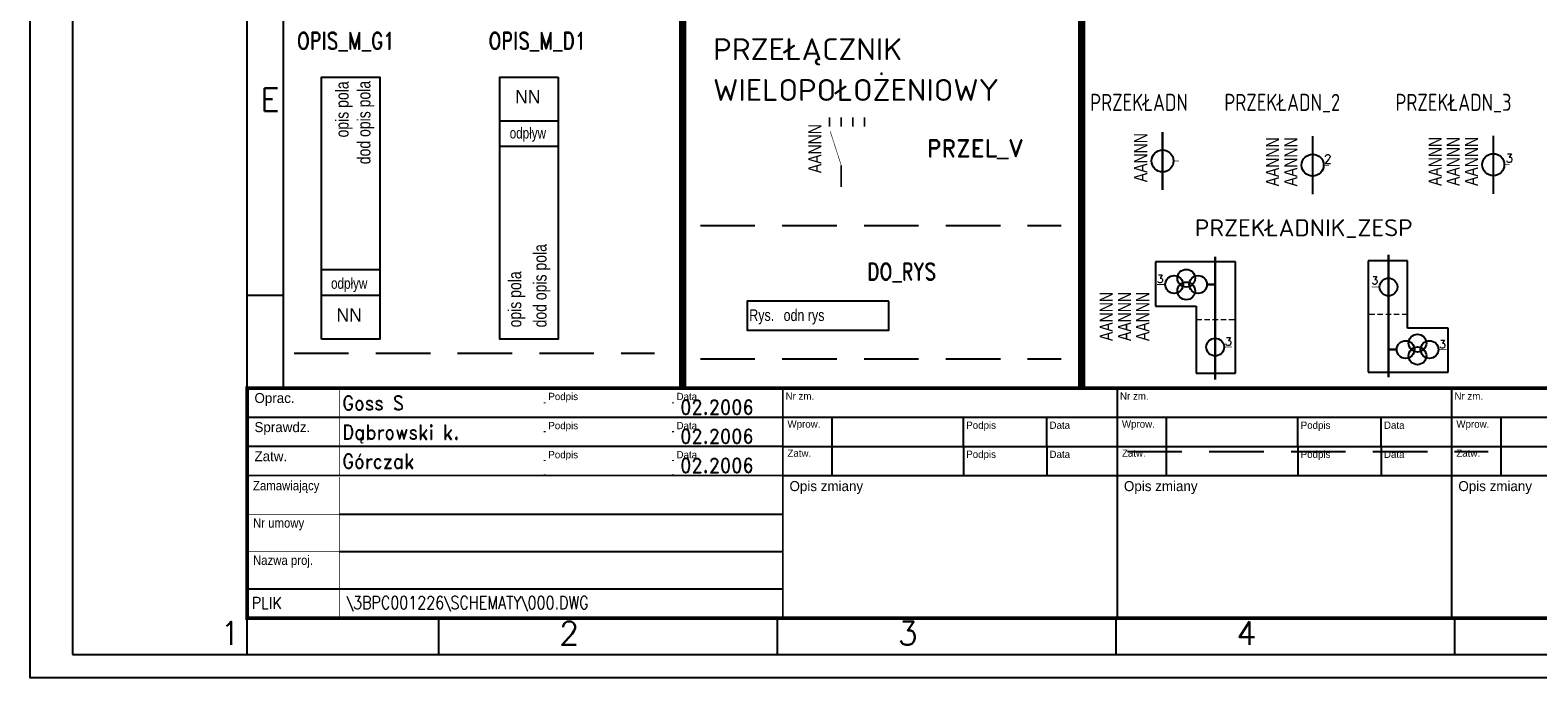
# Model space of a CAD drawing. Header units: millimetres. Extents: x 947 to 1808, y 151 to 525.
# Tile 14 of 27: x 1388 to 1596, y 151 to 240. Entities that reach past the tile are written whole.
import ezdxf
from ezdxf.enums import TextEntityAlignment as Align

# ---------------------------------------------------------------- set-up
doc = ezdxf.new("R2010")
doc.units = ezdxf.units.MM
doc.header["$LTSCALE"] = 15
doc.linetypes.add('DASHED', pattern=[0.75, 0.5, -0.25])
doc.linetypes.add('DOT2', pattern=[0.125, 0, -0.125])
doc.layers.add('KKS_1', color=7, linetype='Continuous', lineweight=5)
doc.layers.add('Przerywana', color=7, linetype='DASHED', lineweight=13)
doc.styles.add('ADESK1', font='romans', dxfattribs={"bigfont": 'bigfont'})
doc.styles.add('ROMAND', font='romand.shx')

# ---------------------------------------------------------------- blocks, each defined once
blk = doc.blocks.new('A3-grafiko')
at = {"color": 5, "linetype": 'Continuous'}
for p, q in [((24, 0), (24, 287)), ((29, 36.6), (29, 282))]:
    blk.add_line(p, q, dxfattribs=at)
at = {"color": 5}
for p, q in [((29, 49.32), (24, 49.32)), ((50.33, 5), (50.33, 0)), ((96.91, 5), (96.91, 0)), ((143.5, 5), (143.5, 0)), ((143.5, 5), (143.5, 0.53)), ((190.09, 5), (190.09, 0))]:
    blk.add_line(p, q, dxfattribs=at)
at = {"linetype": 'DOT2'}
for p, q in [((64.92, 36.6), (64.92, 24.6)), ((82.55, 36.6), (82.55, 24.6))]:
    blk.add_line(p, q, dxfattribs=at)
for p, q in [((97.69, 32.6), (235.69, 32.6)), ((104.48, 28.6), (104.48, 32.6)), ((122.53, 28.6), (122.53, 32.6)), ((133.99, 28.6), (133.99, 32.6)), ((150.48, 28.6), (150.48, 32.6)), ((168.53, 28.6), (168.53, 32.6)), ((179.99, 28.6), (179.99, 32.6)), ((196.48, 28.6), (196.48, 32.6)), ((97.69, 28.6), (235.69, 28.6)), ((104.48, 24.6), (104.48, 28.6)), ((122.53, 28.6), (122.53, 24.6)), ((133.99, 28.6), (133.99, 24.6)), ((150.48, 24.6), (150.48, 28.6)), ((168.53, 28.6), (168.53, 24.6)), ((179.99, 28.6), (179.99, 24.6)), ((196.48, 24.6), (196.48, 28.6)), ((97.69, 24.6), (235.69, 24.6)), ((36.7, 19.26), (97.69, 19.26)), ((36.7, 14.13), (97.69, 14.13))]:
    blk.add_line(p, q)
at = {"color": 5, "linetype": 'Continuous'}
blk.add_lwpolyline([(0, 0), (410, 0), (410, 287), (0, 287)], close=True, dxfattribs=at)
at = {"const_width": 0.51}
blk.add_lwpolyline([(24, 5), (410, 5), (410, 36.6), (24, 36.6)], close=True, dxfattribs=at)
at = {"linetype": 'DOT2', "const_width": 0.102}
for points in [[(36.7, 36.6), (36.7, 24.6)], [(36.7, 24.4), (36.7, 9)], [(24, 19.26), (36.7, 19.26)], [(24, 14.13), (36.7, 14.13)], [(36.7, 9), (36.7, 5)]]:
    blk.add_lwpolyline(points, dxfattribs=at)
at = {"const_width": 0.255}
for points in [[(97.69, 36.6), (97.69, 5)], [(143.69, 36.6), (143.69, 5)], [(189.69, 36.6), (189.69, 5)], [(24, 32.6), (97.69, 32.6)], [(24, 28.6), (97.69, 28.6)], [(24, 24.6), (97.69, 24.6)], [(24, 9), (97.69, 9)]]:
    blk.add_lwpolyline(points, dxfattribs=at)
at = {"color": 5, "style": 'ADESK1'}
for s, p in [('E', (27.14, 74.66)), ('1', (21.7, 1.31)), ('2', (68.29, 1.31)), ('3', (114.87, 1.31)), ('4', (161.46, 1.31))]:
    blk.add_text(s, height=3.2, dxfattribs=at).set_placement(p, align=Align.CENTER)
for s, height, p in [('Oprac.', 1.376, (25.02, 34.56)), ('Podpis', 1, (65.44, 34.96)), ('Data', 1, (83.07, 34.96)), ('Nr zm.', 1, (98.07, 35.01)), ('Nr zm.', 1, (144.07, 35.01)), ('Nr zm.', 1, (190.07, 35.01)), ('Sprawdz.', 1.376, (25.02, 30.56)), ('Podpis', 1, (65.44, 30.96)), ('Data', 1, (83.07, 30.96)), ('Wprow.', 1, (98.33, 31.17)), ('Wprow.', 1, (98.33, 31.17)), ('Podpis', 1, (122.92, 31.01)), ('Data', 1, (134.37, 31.01)), ('Wprow.', 1, (144.33, 31.17)), ('Podpis', 1, (168.92, 31.01)), ('Data', 1, (180.37, 31.01)), ('Wprow.', 1, (190.33, 31.17)), ('Zatw.', 1.376, (25.02, 26.56)), ('Podpis', 1, (65.44, 26.96)), ('Data', 1, (83.07, 26.96)), ('Zatw.', 1, (98.33, 27.17)), ('Zatw.', 1, (98.33, 27.17)), ('Podpis', 1, (122.92, 27.01)), ('Data', 1, (134.37, 27.01)), ('Zatw.', 1, (144.33, 27.17)), ('Podpis', 1, (168.92, 27.01)), ('Data', 1, (180.37, 27.01)), ('Zatw.', 1, (190.33, 27.17)), ('Opis zmiany', 1.3762, (98.61, 22.45)), ('Opis zmiany', 1.3762, (144.61, 22.45)), ('Opis zmiany', 1.3762, (190.61, 22.45))]:
    blk.add_text(s, height=height).set_placement(p)
at = {"width": 0.9}
for s, p in [('Zamawiający', (24.82, 22.56)), ('Nr umowy', (24.82, 17.43)), ('Nazwa proj.', (24.82, 12.3))]:
    blk.add_text(s, height=1.3, dxfattribs=at).set_placement(p)
at = {"color": 5, "style": 'ROMAND', "width": 0.9}
blk.add_text('PLIK', height=1.6, dxfattribs=at).set_placement((24.63, 6.28))
at = {"color": 250, "style": 'ROMAND', "width": 0.9}
for tag, p, height in [('OPRACOWAŁ', (37.1, 33.56), 2), ('ZMIANA1', (109.38, 33.46), 2), ('ZMIANA2', (155.38, 33.46), 2), ('ZMIANA3', (201.38, 33.46), 2), ('RODZAJ_DOK', (249.47, 33.04), 2.24), ('BRANŻA', (290.24, 33.04), 2.24), ('NAZWA_ZAKŁADU', (375.8, 32.73), 2.24), ('DATA1', (83.57, 32.98), 2), ('OZN_DOK1', (326.14, 32.25), 2.24), ('SPRAWDZIŁ', (37.1, 29.56), 2), ('ZM1_WPROW', (104.85, 29.7), 2), ('DATA', (136.06, 29.29), 2), ('ZM2_WPROW', (150.85, 29.7), 2), ('DATA', (182.06, 29.29), 2), ('ZM3_WPROW', (196.85, 29.7), 2), ('DATA', (228.06, 29.29), 2), ('DATA2', (83.57, 28.98), 2), ('OZN_DOK2', (326.14, 28.41), 2.24), ('NAZWA_OBIEKTU', (375.8, 28.31), 2.24), ('ZATWIERDZIŁ', (37.1, 25.56), 2), ('DATA3', (83.57, 24.98), 2), ('ZM1_ZATW', (104.85, 25.7), 2), ('DATA', (136.06, 25.29), 2), ('ZM2_ZATW', (150.85, 25.7), 2), ('DATA', (182.06, 25.29), 2), ('ZM3_ZATW', (196.85, 25.7), 2), ('DATA', (228.06, 25.29), 2), ('NAZWA_PRAC', (337.12, 22.56), 2.24), ('OPIS_ZM_1', (98.41, 19.26), 1.5), ('OPIS_ZM_2', (144.41, 19.26), 1.5), ('OPIS_ZM_3', (190.41, 19.26), 1.5), ('OPIS_ZM_1', (98.41, 16.76), 1.5), ('OPIS_ZM_2', (144.41, 16.76), 1.5), ('OPIS_ZM_3', (190.41, 16.76), 1.5), ('1:1', (368.28, 15.07), 2.24), ('1', (392.03, 15.36), 2.24), ('144', (401.64, 16), 2.24), ('OPIS_ZM_1', (98.41, 14.26), 1.5), ('OPIS_ZM_2', (144.41, 14.26), 1.5), ('OPIS_ZM_3', (190.41, 14.26), 1.5), ('00', (381.56, 12.67), 2.24), ('A3', (368.28, 6.92), 2.24), ('APLIKACJA', (392.03, 7.2), 2)]:
    blk.add_attdef(tag, p, '', height=height, dxfattribs=at)
at = {"color": 1, "style": 'ROMAND'}
for tag, p, height, width in [('TYTUL_1', (249.41, 28.34), 2.24, 0.9), ('TYTUL_2', (249.41, 25.22), 2.24, 0.9), ('TYTUL_3', (249.41, 22.18), 2.24, 0.9), ('PLIK', (37.72, 6.22), 1.8, 0.8)]:
    blk.add_attdef(tag, p, '', height=height, dxfattribs=dict(at, width=width))
blk.add_attdef('NUMER_RYS', text='', height=2.34, dxfattribs=at).set_placement((403.57, 22.95), align=Align.RIGHT)
at = {"color": 250, "style": 'ROMAND', "width": 0.9, "flags": 2}
for tag, p in [('ZAMAWIAJĄCY', (36.8, 20.95)), ('NR_UMOWY', (36.8, 15.67)), ('NAZWA_PROJEKTU', (36.8, 10.73))]:
    blk.add_attdef(tag, p, '', height=2.24, dxfattribs=at)
at = {"color": 1, "style": 'ROMAND', "width": 0.9}
blk.add_attdef('NR_DOK', text='', height=2.55, dxfattribs=at).set_placement((341.16, 12.86), align=Align.CENTER)
blk = doc.blocks.new('PRZEL_V')
for points, const_width in [([(-1.6, 9.6), (-1.6, 8.29)], 0.24), ([(0, 9.6), (0, 8.29)], 0.24), ([(1.6, 9.6), (1.6, 8.29)], 0.24), ([(3.2, 9.6), (3.2, 8.29)], 0.24), ([(0, 3), (-1.53, 7.72)], 0.08), ([(0, 3), (0, 0)], 0.24)]:
    blk.add_lwpolyline(points, dxfattribs=dict(const_width=const_width))
at = {"layer": 'KKS_1', "color": 7, "width": 0.8, "flags": 1}
for tag, p, height in [('KKS_1_PEŁNY', (-6.72, 1.92), 2.5), ('OPIS', (-0.22, 1.94), 1.5)]:
    blk.add_attdef(tag, p, '', height=height, rotation=90, dxfattribs=at)
at = {"layer": 'KKS_1', "color": 7, "width": 0.8}
blk.add_attdef('KKS_1_KONIEC', (-2.72, 1.92), '', height=1.8, rotation=90, dxfattribs=at)
blk = doc.blocks.new('OPIS_M_D1')
blk.add_lwpolyline([(4, 0), (4, -36), (-4, -36), (-4, 0)], close=True)
for points in [[(-4, -6), (4, -6)], [(-4, -9.5), (4, -9.5)]]:
    blk.add_lwpolyline(points)
at = {"layer": 'KKS_1', "color": 7}
blk.add_attdef('POLE', text='', height=1.8, dxfattribs=at).set_placement((-0.16, -3.58), align=Align.CENTER)
at = {"layer": 'KKS_1', "color": 7, "width": 0.8}
blk.add_attdef('ODPL', text='', height=1.5, dxfattribs=at).set_placement((-0.16, -8.43), align=Align.CENTER)
for tag, p in [('OPIS_DOD', (2.41, -34.4)), ('OPIS', (-1.06, -34.4))]:
    blk.add_attdef(tag, p, '', height=1.8, rotation=90, dxfattribs=at)
blk = doc.blocks.new('OPIS_M_G1')
blk.add_lwpolyline([(-4, 0), (-4, 36), (4, 36), (4, 0)], close=True)
for points in [[(4, 9.5), (-4, 9.5)], [(4, 6), (-4, 6)]]:
    blk.add_lwpolyline(points)
at = {"layer": 'KKS_1', "color": 7, "width": 0.8}
for tag, p in [('OPIS', (-0.29, 35.42)), ('OPIS_DOD', (2.71, 35.49))]:
    blk.add_attdef(tag, text='', height=1.8, rotation=90, dxfattribs=at).set_placement(p, align=Align.RIGHT)
blk.add_attdef('ODPL', text='', height=1.5, dxfattribs=at).set_placement((-0.21, 6.91), align=Align.CENTER)
at = {"layer": 'KKS_1', "color": 7}
blk.add_attdef('POLE', text='', height=1.8, dxfattribs=at).set_placement((-0.21, 2.41), align=Align.CENTER)
blk = doc.blocks.new('PRZEKŁADN_3')
for points, const_width in [([(0, 0), (0, -8)], 0.3), ([(2.25, -4), (1.5, -4)], 0.1)]:
    blk.add_lwpolyline(points, dxfattribs=dict(const_width=const_width))
blk.add_circle((0, -3.99), 1.51)
at = {"style": 'ROMAND'}
blk.add_text('3', height=1.2, dxfattribs=at).set_placement((1.69, -3.68))
at = {"layer": 'KKS_1', "color": 7, "width": 0.8, "flags": 1}
for tag, p, height in [('KKS_3_PEŁNY', (-11.11, -6.91), 2.5), ('KKS_2_PEŁNY', (-8.61, -6.91), 2.5), ('KKS_1_PEŁNY', (-6.11, -6.91), 2.5), ('OPIS1', (0.39, -6.89), 1.5), ('OPIS2', (2.89, -6.89), 1.5), ('OPIS3', (5.39, -6.89), 1.5)]:
    blk.add_attdef(tag, p, '', height=height, rotation=90, dxfattribs=at)
at = {"layer": 'KKS_1', "color": 7, "width": 0.8}
for tag, p in [('KKS_3_KONIEC', (-7.11, -6.91)), ('KKS_2_KONIEC', (-4.61, -6.91)), ('KKS_1_KONIEC', (-2.11, -6.91))]:
    blk.add_attdef(tag, p, '', height=1.8, rotation=90, dxfattribs=at)
blk = doc.blocks.new('PRZEKŁADN')
for points, const_width in [([(0, 0), (0, -8)], 0.3), ([(2.25, -4), (1.5, -4)], 0.1)]:
    blk.add_lwpolyline(points, dxfattribs=dict(const_width=const_width))
blk.add_circle((0, -3.99), 1.51)
at = {"layer": 'KKS_1', "color": 7, "width": 0.8, "flags": 1}
for tag, p, height in [('KKS_1_PEŁNY', (-6.11, -6.91), 2.5), ('OPIS1', (0.39, -6.89), 1.5)]:
    blk.add_attdef(tag, p, '', height=height, rotation=90, dxfattribs=at)
at = {"layer": 'KKS_1', "color": 7, "width": 0.8}
blk.add_attdef('KKS_1_KONIEC', (-2.11, -6.91), '', height=1.8, rotation=90, dxfattribs=at)
blk = doc.blocks.new('PRZEKŁADN_2')
for points, const_width in [([(0, 0), (0, -8)], 0.3), ([(2.25, -4), (1.5, -4)], 0.1)]:
    blk.add_lwpolyline(points, dxfattribs=dict(const_width=const_width))
blk.add_circle((0, -3.99), 1.51)
at = {"style": 'ROMAND'}
blk.add_text('2', height=1.2, dxfattribs=at).set_placement((1.57, -3.75))
at = {"layer": 'KKS_1', "color": 7, "width": 0.8, "flags": 1}
for tag, p, height in [('KKS_2_PEŁNY', (-8.61, -6.91), 2.5), ('KKS_1_PEŁNY', (-6.11, -6.91), 2.5), ('OPIS1', (0.39, -6.89), 1.5), ('OPIS2', (2.89, -6.89), 1.5)]:
    blk.add_attdef(tag, p, '', height=height, rotation=90, dxfattribs=at)
at = {"layer": 'KKS_1', "color": 7, "width": 0.8}
for tag, p in [('KKS_2_KONIEC', (-4.61, -6.91)), ('KKS_1_KONIEC', (-2.11, -6.91))]:
    blk.add_attdef(tag, p, '', height=1.8, rotation=90, dxfattribs=at)
blk = doc.blocks.new('ODN_RYS')
blk.add_lwpolyline([(19.5, 2), (0, 2), (0, -2), (19.5, -2)], close=True)
at = {"width": 0.8}
blk.add_text('Rys.', height=1.6, dxfattribs=at).set_placement((0.3, -0.74))
at = {"color": 7, "linetype": 'Continuous', "width": 0.8}
blk.add_attdef('RYS', (5.02, -0.75), '', height=1.6, dxfattribs=at)
blk = doc.blocks.new('PRZEK_ZESP_1')
for p, q in [((2.61, -0.87), (-2.8, -0.87)), ((-2.8, -0.87), (-2.8, -16.19)), ((2.61, -10.1), (2.61, -0.87)), ((8.19, -10.1), (2.61, -10.1)), ((8.19, -16.19), (8.19, -10.1)), ((-2.8, -16.19), (8.19, -16.19))]:
    blk.add_line(p, q)
for points, const_width in [([(0, -7.71), (0, 0)], 0.3), ([(-2.33, -4.46), (-1.22, -4.46)], 0.1), ([(0, -16.88), (0, -7.71)], 0.3), ([(0, -13.06), (1.14, -13.06)], 0.3), ([(8.01, -13.06), (6.86, -13.06)], 0.1)]:
    blk.add_lwpolyline(points, dxfattribs=dict(const_width=const_width))
for centre in [(0, -4.46), (2.35, -13.06), (3.98, -12.18), (5.64, -13.06), (3.98, -13.92)]:
    blk.add_circle(centre, 1.22)
at = {"layer": 'Przerywana', "ltscale": 0.1}
blk.add_line((2.61, -8.26), (-2.8, -8.26), dxfattribs=at)
at = {"style": 'ROMAND'}
for p in [(-2.36, -4.1), (6.95, -12.88)]:
    blk.add_text('3', height=1.1, dxfattribs=at).set_placement(p)
blk = doc.blocks.new('PRZEKŁ_KOMBIN')
for p, q in [((-8.19, -0.7), (-8.19, -6.78)), ((2.8, -0.7), (-8.19, -0.7)), ((2.8, -16.01), (2.8, -0.7)), ((-8.19, -6.78), (-2.61, -6.78)), ((-2.61, -6.78), (-2.61, -16.01)), ((-2.61, -16.01), (2.8, -16.01))]:
    blk.add_line(p, q)
for points, const_width in [([(0, 0), (0, -9.17)], 0.3), ([(-8.01, -3.82), (-6.86, -3.82)], 0.1), ([(0, -3.82), (-1.14, -3.82)], 0.3), ([(0, -9.17), (0, -16.88)], 0.3), ([(2.33, -12.42), (1.22, -12.42)], 0.1)]:
    blk.add_lwpolyline(points, dxfattribs=dict(const_width=const_width))
for centre in [(-3.98, -2.96), (-5.64, -3.82), (-3.98, -4.7), (-2.35, -3.82), (0, -12.42)]:
    blk.add_circle(centre, 1.22)
at = {"layer": 'Przerywana', "ltscale": 0.1}
blk.add_line((-2.61, -8.62), (2.8, -8.62), dxfattribs=at)
at = {"style": 'ROMAND'}
for p in [(-8.05, -3.61), (1.34, -12.2)]:
    blk.add_text('3', height=1.1, dxfattribs=at).set_placement(p)
at = {"layer": 'KKS_1', "color": 7, "width": 0.8, "flags": 1}
for tag, p, height in [('KKS_3_PEŁNY', (-18.08, -11.59), 2.5), ('KKS_2_PEŁNY', (-15.58, -11.59), 2.5), ('KKS_1_PEŁNY', (-13.08, -11.59), 2.5), ('OPIS1', (-6.58, -11.57), 1.5)]:
    blk.add_attdef(tag, p, '', height=height, rotation=90, dxfattribs=at)
at = {"layer": 'KKS_1', "color": 7, "width": 0.8}
for tag, p in [('KKS_3_KONIEC', (-14.08, -11.59)), ('KKS_2_KONIEC', (-11.58, -11.59)), ('KKS_1_KONIEC', (-9.08, -11.59))]:
    blk.add_attdef(tag, p, '', height=1.8, rotation=90, dxfattribs=at)

msp = doc.modelspace()

# ---------------------------------------------------------------- linework, layer by layer
at = {"linetype": 'DASHED'}
for p, q in [((1480.62, 212.68), (1530.22, 212.68)), ((1424.72, 195.14), (1474.32, 195.14)), ((1480.62, 194.37), (1530.22, 194.37)), ((1539.35, 181.6), (1588.95, 181.6))]:
    msp.add_line(p, q, dxfattribs=at)
at = {"const_width": 1}
for points in [[(1478.18, 435.72), (1478.18, 190.32)], [(1533.06, 436.24), (1533.06, 190.32)]]:
    msp.add_lwpolyline(points, dxfattribs=at)
at = {"layer": 'Defpoints'}
msp.add_lwpolyline([(1388.43, 447.5), (1598.43, 447.5), (1598.43, 150.5), (1388.43, 150.5)], close=True, dxfattribs=at)

# ---------------------------------------------------------------- block references
ref = msp.add_blockref('A3-grafiko', (1394.26, 153.72))
ref.add_attrib('PLIK', '\\3BPC001226\\SCHEMATY\\000.DWG', (1431.98, 159.94), dxfattribs={"color": 1, "height": 1.8, "style": 'ROMAND', "width": 0.8})
ref.add_attrib('ZATWIERDZIŁ', 'Górczak', (1431.36, 179.28), dxfattribs={"color": 250, "height": 2, "style": 'ROMAND', "width": 0.9})
ref.add_attrib('OPRACOWAŁ', 'Goss S', (1431.36, 187.28), dxfattribs={"color": 250, "height": 2, "style": 'ROMAND', "width": 0.9})
ref.add_attrib('SPRAWDZIŁ', 'Dąbrowski k.', (1431.36, 183.28), dxfattribs={"color": 250, "height": 2, "style": 'ROMAND', "width": 0.9})
ref.add_attrib('DATA2', '02.2006', (1477.83, 182.7), dxfattribs={"color": 250, "height": 2, "style": 'ROMAND', "width": 0.9})
ref.add_attrib('DATA3', '02.2006', (1477.83, 178.7), dxfattribs={"color": 250, "height": 2, "style": 'ROMAND', "width": 0.9})
ref.add_attrib('DATA1', '02.2006', (1477.83, 186.7), dxfattribs={"color": 250, "height": 2, "style": 'ROMAND', "width": 0.9})
for name, p, values in [('OPIS_M_G1', (1432.52, 197.07), {'POLE': 'NN', 'ODPL': 'odpływ', 'OPIS': 'opis pola', 'OPIS_DOD': 'dod opis pola'}), ('OPIS_M_D1', (1457.04, 233.07), {'OPIS_DOD': 'dod opis pola', 'OPIS': 'opis pola', 'ODPL': 'odpływ', 'POLE': 'NN'}), ('PRZEL_V', (1499.98, 217.96), {'KKS_1_KONIEC': 'AANNN'}), ('PRZEKŁADN', (1544.18, 225.55), {'KKS_1_KONIEC': 'AANNN'}), ('PRZEKŁADN_2', (1564.82, 224.97), {'KKS_2_KONIEC': 'AANNN', 'KKS_1_KONIEC': 'AANNN'}), ('PRZEKŁADN_3', (1589.67, 225.03), {'KKS_3_KONIEC': 'AANNN', 'KKS_2_KONIEC': 'AANNN', 'KKS_1_KONIEC': 'AANNN'}), ('PRZEKŁ_KOMBIN', (1551.42, 208.39), {'KKS_3_KONIEC': 'AANNN', 'KKS_2_KONIEC': 'AANNN', 'KKS_1_KONIEC': 'AANNN'}), ('ODN_RYS', (1487.04, 200.3), {'RYS': 'odn rys'})]:
    msp.add_blockref(name, p).add_auto_attribs(values)
msp.add_blockref('PRZEK_ZESP_1', (1575.26, 208.69))

# ---------------------------------------------------------------- texts
at = {"style": 'ROMAND'}
for s, width, p in [('OPIS_M_G1', 0.8, (1425.13, 236.9)), ('OPIS_M_D1', 0.8, (1451.48, 236.9)), ('PRZEKŁADN', 0.75, (1534.23, 228.44)), ('PRZEKŁADN_2', 0.75, (1552.68, 228.44)), ('PRZEKŁADN_3', 0.75, (1576.21, 228.44)), ('DO_RYS', 0.8, (1503.57, 205.17))]:
    msp.add_text(s, height=2.34, dxfattribs=dict(at, width=width)).set_placement(p)
for s, height, p in [('PRZEŁĄCZNIK', 3, (1482.36, 235.42)), ('WIELOPOŁOŻENIOWY', 3, (1482.36, 229.81)), ('PRZEL_V', 2.34, (1511.78, 222.11)), ('PRZEKŁADNIK_ZESP', 2.34, (1548.62, 211.2))]:
    msp.add_text(s, height=height, dxfattribs=at).set_placement(p)

doc.saveas('drawing.dxf')
